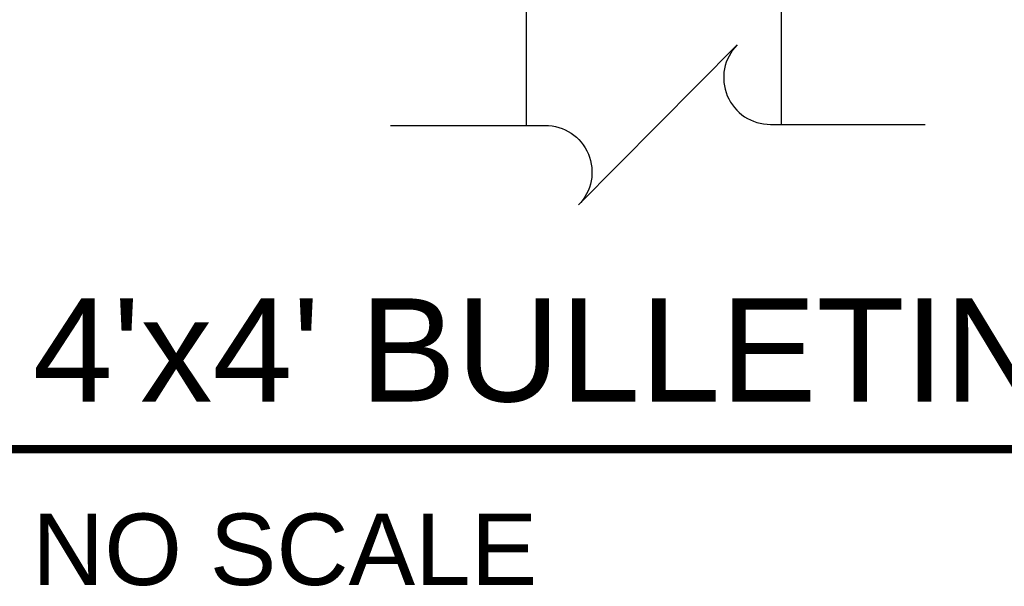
# Model space of a CAD drawing. Header units: feet. Extents: x -114 to 1432, y 355 to 669.
# Tile 55 of 197: x 159 to 188, y 429 to 446. Entities that reach past the tile are written whole.
import ezdxf
from ezdxf.enums import TextEntityAlignment as Align

# ---------------------------------------------------------------- set-up
doc = ezdxf.new("R2010")
doc.units = ezdxf.units.FT
doc.header["$MEASUREMENT"] = 0
for name, color, linetype in [('-ANNO', 2, 'Continuous'), ('A-POSTS&BEAMS', 5, 'Continuous'), ('G-ANNO-TXT', 7, 'Continuous'), ('Z-SYMS-GENL', 7, 'Continuous')]:
    doc.layers.add(name, color=color, linetype=linetype)
doc.styles.add('Arial', font='arial.ttf')

# ---------------------------------------------------------------- blocks, each defined once
blk = doc.blocks.new('DETAIL-TITLE')
at = {"layer": 'Z-SYMS-GENL', "linetype": 'Continuous', "const_width": 0.0156}
blk.add_lwpolyline([(0.3125, 0), (4.8729, 0)], dxfattribs=at)
at = {"style": 'Arial'}
blk.add_attdef('SCALE', (0.4789, -0.2469), '', height=0.13, dxfattribs=at)
at = {"layer": 'Z-SYMS-GENL', "style": 'Arial'}
blk.add_attdef('DETAIL_TITLE', (0.4798, 0.0866), '', height=0.1875, dxfattribs=at)
at = {"layer": 'Z-SYMS-GENL', "linetype": 'Continuous', "style": 'Arial'}
for tag, height, p in [('X', 0.175, (0, 0.1252)), ('XX', 0.11, (0, -0.1272))]:
    blk.add_attdef(tag, text='', height=height, dxfattribs=at).set_placement(p, align=Align.MIDDLE)
blk = doc.blocks.new('BREAK')
at = {"layer": '-ANNO', "flags": 128}
blk.add_lwpolyline([(0.01, -5.556), (0.01, -2.344, -0.668179), (1.664, -1.65), (-1.664, 1.65, 0.668179), (-0.01, 2.344), (-0.01, 5.556)], format="xyb", dxfattribs=at)

msp = doc.modelspace()

# ---------------------------------------------------------------- linework, layer by layer
at = {"layer": 'A-POSTS&BEAMS'}
msp.add_lwpolyline([(174.3503, 442.6803), (174.3503, 506.1584), (181.8503, 506.1584), (181.8503, 442.7076)], dxfattribs=at)

# ---------------------------------------------------------------- block references
at = {"layer": '-ANNO', "xscale": 1.416137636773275, "yscale": 1.416137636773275, "zscale": 1.416137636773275, "rotation": 270}
msp.add_blockref('BREAK', (178.2153, 442.6939), dxfattribs=at)
at = {"layer": 'G-ANNO-TXT'}
ref = msp.add_blockref('DETAIL-TITLE', (152.0323, 433.1461), dxfattribs=dict(at, xscale=16.2, yscale=16.2, zscale=16.2))
ref.add_attrib('DETAIL_TITLE', "4'x4' BULLETIN BOARD DETAILS", (159.8049, 434.5496), dxfattribs={"layer": 'Z-SYMS-GENL', "height": 3.0375, "style": 'Arial'})
ref.add_attrib('SCALE', 'NO SCALE', (159.7909, 429.1456), dxfattribs={"layer": '0', "height": 2.106, "style": 'Arial'})

doc.saveas('drawing.dxf')
